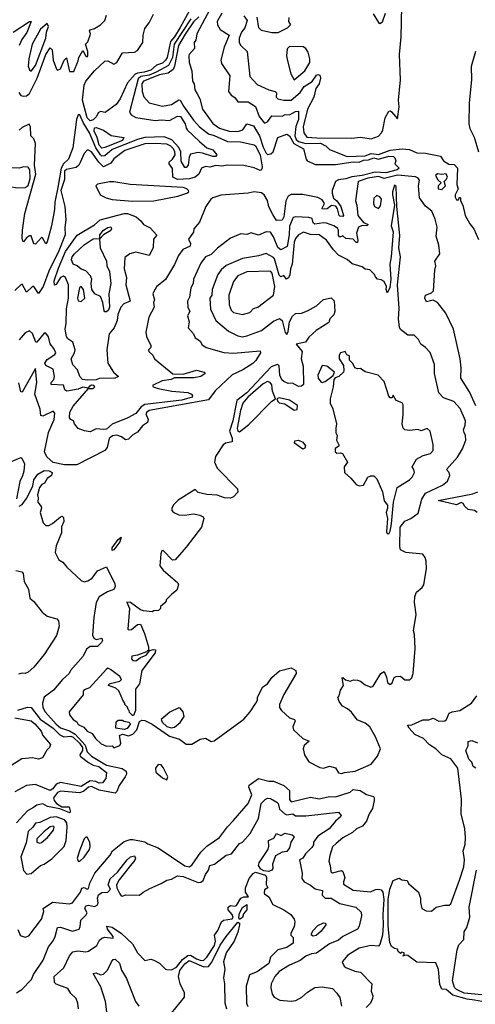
# Model space of a CAD drawing. Extents: x 1995148 to 2088947, y 769131 to 906009.
# Tile 113 of 256: x 2041148 to 2044231, y 785827 to 792490. Entities that reach past the tile are written whole.
import ezdxf

# ---------------------------------------------------------------- set-up
doc = ezdxf.new("R2010")
doc.units = 0

msp = doc.modelspace()

# ---------------------------------------------------------------- linework, layer by layer
at = {"layer": '0CON05XD'}
for points in [[(2042665, 792515.8), (2042687.1, 792485), (2042670.9, 792435), (2042648.1, 792405), (2042634.5, 792364.5), (2042633.3, 792335), (2042645, 792316), (2042687.5, 792275), (2042705.8, 792105.8), (2042755, 792050.8), (2042834, 792016), (2042877.5, 792005), (2042886.7, 791995), (2042882.9, 791965), (2042895.5, 791955.5), (2042935, 791944.5), (2042985, 791946.4), (2043045, 791997.1), (2043072.1, 792037.9), (2043127.6, 792072.4), (2043157.5, 792115), (2043165, 792120), (2043180, 792115), (2043183.8, 792095), (2043174.2, 792055.8), (2043151.2, 792025), (2043137.5, 791965), (2043095.8, 791885), (2043066.2, 791765), (2043072, 791725), (2043091.2, 791695), (2043158.8, 791691.2), (2043395, 791688), (2043455, 791695.5), (2043525.6, 791684.4), (2043575, 791701.2), (2043595.8, 791725), (2043605.7, 791745), (2043622, 791825), (2043645, 791870), (2043655, 791873.3), (2043665, 791867.5), (2043705, 791820), (2043715, 791900), (2043710.5, 791945), (2043723.9, 792083.9), (2043718.7, 792255), (2043730.2, 792375), (2043735.7, 792685)], [(2042470.4, 792629.6), (2042346, 792395), (2042339.3, 792350.7), (2042330, 792335), (2042330.8, 792295), (2042294.5, 792255.5), (2042292, 792245), (2042295, 792200), (2042312.5, 792145), (2042316.7, 792075), (2042328.8, 792055), (2042334.2, 792014.2), (2042348.6, 791988.6), (2042368, 791955), (2042384.2, 791885), (2042455, 791786.7), (2042501.2, 791755), (2042565.9, 791735.9), (2042625, 791733), (2042657.9, 791745), (2042685, 791785.8), (2042731.3, 791771.3), (2042772, 791705), (2042795, 791627.1), (2042815, 791586), (2042825, 791577.5), (2042848.3, 791581.7), (2042863.2, 791596.8), (2042895, 791691.9), (2042955, 791715.8), (2042975, 791704.2), (2043002.8, 791652.8), (2043069.2, 791615), (2043085.7, 791545.7), (2043094, 791535), (2043150.6, 791510.6), (2043285, 791509.3), (2043405, 791529.1), (2043445, 791525.3), (2043475, 791539.1), (2043508.3, 791541.7), (2043544.6, 791555.4), (2043575, 791546.5), (2043646.5, 791566.5), (2043677.5, 791565), (2043687.5, 791555), (2043692.5, 791535), (2043687.5, 791515), (2043716.7, 791485), (2043702.5, 791475), (2043625, 791454.3), (2043552.8, 791457.2), (2043465.7, 791435), (2043395, 791427.5), (2043355, 791414), (2043305, 791406.4), (2043285.6, 791395), (2043263.1, 791335), (2043263.3, 791315), (2043272.2, 791282.2), (2043295, 791263.1), (2043320.4, 791225), (2043340, 791165), (2043335, 791158.8), (2043315, 791159.4), (2043310.9, 791165), (2043299.7, 791209.7), (2043287.3, 791227.3), (2043257.6, 791232.4), (2043229.4, 791210.6), (2043198, 791208), (2043194.6, 791215), (2043210.4, 791245), (2043195, 791270), (2043165, 791286), (2043065, 791307.5), (2042985, 791307.5), (2042965, 791296.2), (2042949.1, 791265), (2042935, 791156.7), (2042925, 791134), (2042885, 791130), (2042860.5, 791170.5)], [(2042308.6, 792571.4), (2042235, 792436.9), (2042195, 792373.1), (2042168.1, 792341.9), (2042145.2, 792235), (2042134.6, 792215), (2042115, 792196), (2042075, 792182.7), (2042035, 792149.5), (2041991.4, 792135), (2041945, 792128.5), (2041929.8, 792120.2), (2041877.4, 792062.6), (2041828.9, 791955), (2041801.1, 791915), (2041727.3, 791862.7), (2041695, 791868.5), (2041678.8, 791858.8), (2041668.1, 791835), (2041645, 791812.2), (2041625, 791806.2)], [(2041105, 792405.4), (2041215, 792478), (2041225, 792477.5), (2041196.4, 792403.6), (2041163.4, 792356.6), (2041144.7, 792315.3)], [(2042360.1, 792509.9), (2042325, 792474.7), (2042267.5, 792392.5), (2042222, 792315), (2042196.6, 792175), (2042187.2, 792152.8), (2042152.4, 792127.6), (2042095, 792115.8), (2041985, 792073.8), (2041975.3, 792055), (2041977.8, 792005), (2041988.8, 791968.8), (2042025, 791927.1), (2042115, 791904.6), (2042175, 791916.2), (2042225, 791947.3), (2042235, 791946.4), (2042256.9, 791905), (2042325, 791809.6), (2042365.9, 791765.9), (2042425, 791717.5), (2042465, 791706.8), (2042555, 791665.6), (2042643.4, 791663.4), (2042735, 791643.1), (2042745, 791635.6), (2042775.9, 791575), (2042789, 791495), (2042785.2, 791474.8), (2042775, 791468.9), (2042735, 791488.2), (2042665, 791502.5), (2042555.5, 791505.5), (2042515, 791498.5), (2042475, 791502.1), (2042435, 791492.7), (2042404.6, 791495.4), (2042378, 791485), (2042360.8, 791445), (2042336.6, 791423.4), (2042297.6, 791412.4), (2042215, 791408.9), (2042185.6, 791425), (2042182.4, 791482.4), (2042159.2, 791515), (2042159.2, 791525), (2042183.2, 791546.8), (2042199.5, 791575), (2042199.2, 791595), (2042189.4, 791615), (2042170, 791635), (2042145, 791647.2), (2042065, 791651.8), (2041995, 791650.8), (2041860.8, 791605), (2041785, 791549.2), (2041765, 791520), (2041715.6, 791494.4), (2041684.8, 791524.8), (2041635, 791596.7), (2041615, 791607.5), (2041605, 791606), (2041585, 791584), (2041557.5, 791522.5), (2041548.1, 791505), (2041529.6, 791490.4), (2041465, 791475.8), (2041452.4, 791465), (2041450.7, 791409.3), (2041427.6, 791335), (2041453.8, 791225), (2041460, 791135), (2041453.6, 791083.6), (2041456.2, 791035), (2041413.8, 790925), (2041345, 790788.8), (2041306.4, 790685), (2041275, 790637.5), (2041245, 790683.3), (2041235, 790683.3), (2041195, 790646.7), (2041165, 790700), (2041155, 790696.7), (2041115, 790656.7)], [(2041141.7, 791998.3), (2041155, 791976.2), (2041171.7, 791971.7), (2041195, 791974.4), (2041215, 791989.5), (2041266.5, 792093.5), (2041326.1, 792255), (2041355, 792300), (2041367, 792287), (2041374, 792215), (2041397.5, 792155), (2041405, 792147.5), (2041425, 792156.7), (2041448.8, 792215), (2041465, 792232.5), (2041485, 792140), (2041515, 792140), (2041545, 792212.5), (2041548.6, 792235), (2041575, 792282.5), (2041595, 792242.5), (2041605, 792237.5), (2041608.8, 792245), (2041610, 792275), (2041593.3, 792325), (2041608.9, 792341.1), (2041625.8, 792385), (2041628, 792395), (2041620, 792415), (2041625, 792421.2), (2041655, 792429.4), (2041694.4, 792455.6), (2041723.8, 792485), (2041735, 792520)], [(2042305.5, 792495), (2042250.6, 792409.4), (2042193.8, 792325), (2042182.7, 792235), (2042155, 792179.4), (2042072.9, 792135), (2042025, 792115.4), (2041969.1, 792105), (2041950.1, 792089.9), (2041891.4, 791865), (2041902, 791845), (2041935, 791827.3), (2042065, 791807.9), (2042105, 791811.5), (2042163.1, 791806.9), (2042215, 791836.5), (2042235.4, 791835.4), (2042268.2, 791785), (2042273.8, 791755), (2042281.9, 791745), (2042364.7, 791664.7), (2042415, 791623.3), (2042455, 791608.6), (2042483.3, 791575), (2042472.5, 791565), (2042455, 791564.5), (2042385, 791586.8), (2042355, 791590.4), (2042305, 791579.1), (2042295, 791560), (2042288.8, 791505), (2042275, 791490.6), (2042265, 791490.8), (2042241.7, 791531.7), (2042238.7, 791595), (2042226.1, 791626.1), (2042177.7, 791677.7), (2042125, 791698.1), (2041995, 791692), (2041945, 791680.2), (2041775, 791612), (2041725, 791569), (2041705, 791567.4), (2041694.3, 791575), (2041663.5, 791623.5), (2041621.2, 791725), (2041577.2, 791795), (2041555, 791846.2), (2041545, 791846.7), (2041532.2, 791815), (2041507.1, 791622.9), (2041479.6, 791545), (2041445, 791514.2), (2041428.6, 791485), (2041405.4, 791355), (2041385.2, 791255), (2041384.1, 791205.9), (2041364.7, 791095), (2041335, 790986.7), (2041325, 790973.3), (2041305, 791010), (2041295, 791016.7), (2041255, 790970), (2041245, 790973.3), (2041225, 791026.7), (2041215, 791026.7), (2041195, 791013.3), (2041175, 790987.5), (2041170.7, 790990.7), (2041164.5, 791014.5), (2041166.4, 791066.4), (2041182.3, 791177.7), (2041258, 791445), (2041247.6, 791505), (2041255, 791652.5), (2041245, 791683.3), (2041223.8, 791705), (2041220.8, 791765), (2041212.5, 791782.5), (2041165, 791760.8), (2041145, 791742.9)], [(2041625, 791806.2), (2041605.2, 791825.2), (2041574.3, 791944.3), (2041585, 792046.7), (2041595, 792074.3), (2041655, 792143.3), (2041725, 792210), (2041745, 792211.9), (2041785, 792188.1), (2041805, 792200.6), (2041843.9, 792266.1), (2041925, 792269.4), (2041945, 792281.4), (2041982.2, 792335), (2041983.3, 792385), (2041995, 792431.2), (2042025, 792469.2), (2042052.9, 792527.1)], [(2042515.9, 792535), (2042485, 792476.7), (2042485.8, 792455), (2042505, 792424), (2042565.6, 792385), (2042532.2, 792305), (2042508.2, 792215), (2042513, 792193), (2042569.1, 792109.1), (2042561.2, 792005), (2042580.3, 791980.3), (2042605, 791962.5), (2042625, 791933.8), (2042695, 791934.2), (2042745, 791903.3), (2042767.7, 791835), (2042805, 791790), (2042825, 791798.8), (2042855, 791840), (2042923.5, 791836.5), (2042945, 791849.2), (2042975, 791845.6), (2043015, 791868.6), (2043035, 791870), (2043034, 791815), (2043016.1, 791766.1), (2043010.3, 791705), (2043019.1, 791679.1), (2043034.7, 791665), (2043085, 791652.1), (2043182.9, 791655), (2043222, 791635), (2043245, 791612.5), (2043365, 791563.6), (2043485, 791568.9), (2043526.6, 791583.4), (2043575, 791578.4), (2043655, 791607.6), (2043735.9, 791615.9), (2043785, 791610.8), (2043835, 791589.2), (2043895, 791587.5), (2043995, 791566), (2044016.2, 791535), (2044052.5, 791512.5), (2044088.9, 791508.9), (2044109.6, 791485), (2044107.1, 791375), (2044115.8, 791344.2), (2044094.3, 791305), (2044095, 791290), (2044105, 791270), (2044118.3, 791271.7), (2044125, 791290), (2044130, 791285), (2044130, 791265), (2044147.5, 791235), (2044163.3, 791165), (2044195, 791107.5), (2044221.2, 791075), (2044251.7, 791001.7)], [(2042970, 792505), (2042967.7, 792477.7), (2042980, 792455), (2042957.7, 792432.3), (2042895, 792401.2), (2042855, 792401.2), (2042785, 792415.8), (2042765.8, 792435), (2042755, 792506)], [(2043540.5, 792530.5), (2043575, 792470), (2043585, 792463.3)], [(2043585, 792463.3), (2043603.3, 792475), (2043622.5, 792535)], [(2041225, 792142), (2041255, 792180.6), (2041326.1, 792365), (2041329.4, 792405), (2041343.6, 792445), (2041335, 792464.3), (2041289.2, 792425), (2041232.7, 792325), (2041209.5, 792225), (2041205.8, 792175.8), (2041215, 792150), (2041225, 792142)], [(2043005, 792082), (2043076.8, 792143.2), (2043110.6, 792199.4), (2043112.5, 792225), (2043101.3, 792271.3), (2043085.5, 792295.5), (2043065.5, 792305.5), (2042975, 792308), (2042957.2, 792292.8), (2042954.5, 792245.5), (2042960.7, 792210.7), (2042983.9, 792123.9), (2043005, 792082)], [(2044233.1, 792275), (2044203.2, 792173.2), (2044206.3, 792086.3), (2044190, 791925), (2044188.2, 791785), (2044195, 791753.3), (2044224, 791695), (2044251.9, 791595)], [(2041705, 791621.6), (2041685, 791640.3), (2041672.6, 791692.6), (2041652.4, 791735), (2041655, 791758.1), (2041665, 791761.5), (2041715, 791742.2), (2041766.6, 791706.6), (2041853.3, 791693.3), (2041845, 791673.4), (2041725, 791624.2), (2041705, 791621.6)], [(2041131.2, 791351.2), (2041185, 791354.1), (2041205, 791367.3), (2041218.9, 791415), (2041216.8, 791475), (2041205, 791492.5), (2041176.2, 791493.8), (2041145, 791484.4), (2041045, 791487.5), (2041025, 791472.5), (2040985, 791468.8), (2040953.3, 791455), (2040957.5, 791445), (2040996.2, 791426.2), (2041025, 791392.5), (2041059.5, 791379.5), (2041085, 791361.9), (2041131.2, 791351.2)], [(2044235, 789876.7), (2044192.5, 789972.5), (2044134.3, 790065), (2044135.8, 790134.2), (2044129.2, 790195), (2044084, 790395), (2044031.2, 790505), (2043975, 790576.7), (2043945, 790592.5), (2043901.7, 790581.7), (2043889.2, 790605), (2043894.2, 790625.8), (2043935, 790641.2), (2043948.8, 790655), (2043956.7, 790795), (2043963.3, 790825), (2043956.2, 790855), (2043991.2, 790905), (2043984, 790965), (2043965.9, 791024.1), (2043974, 791085), (2043960.5, 791140.5), (2043937.5, 791195), (2043895, 791227.5), (2043853.3, 791285), (2043847.5, 791365), (2043852.5, 791405), (2043845, 791417.5), (2043826.7, 791426.7), (2043705, 791437.9), (2043615, 791415.9), (2043575, 791427.9), (2043505, 791417.4), (2043438, 791395), (2043420.8, 791265), (2043430, 791235), (2043436.7, 791165), (2043475, 791118.2), (2043505.7, 791105), (2043496.7, 791095), (2043466.7, 791096.7), (2043441.1, 791085), (2043426.2, 791045), (2043437.1, 790997.1), (2043435, 790982.2), (2043425, 790983.2), (2043405.3, 791005.3), (2043355, 791009.4), (2043335, 791027.9), (2043315, 791019.2), (2043305, 791030), (2043305.5, 791065.5), (2043299.3, 791079.3), (2043275, 791094.3), (2043223.4, 791113.4), (2043205, 791114.5), (2043145, 791106.2), (2043134.7, 791114.7), (2043127.1, 791145), (2043105, 791152.2), (2043015, 791156.2), (2042999.1, 791150.9), (2042975, 791092), (2042972.7, 791035), (2042957.8, 790955), (2042915, 790932), (2042895, 790948.6), (2042865, 791020.6), (2042845, 791052), (2042815, 791053.8), (2042765, 791032.5), (2042715, 791046.7), (2042685, 791036.7), (2042645, 791040), (2042575, 791011.2), (2042487, 790943), (2042445, 790901.2), (2042405, 790886), (2042375, 790841.2), (2042324.3, 790735), (2042322.5, 790705), (2042306, 790675), (2042296.8, 790613.2), (2042283.8, 790585), (2042285.7, 790545), (2042299.4, 790515), (2042284, 790485), (2042294.2, 790445), (2042288.8, 790405), (2042323.3, 790365), (2042335.9, 790335.9), (2042357.5, 790322.5), (2042372.3, 790312.3), (2042381.7, 790291.7), (2042410.5, 790270.5), (2042528.7, 790238.7), (2042595, 790233.6), (2042775, 790248.8), (2042777.8, 790235), (2042745.5, 790184.5), (2042725, 790164), (2042658.7, 790121.3), (2042585, 790087.3), (2042471.5, 789978.5), (2042425, 789917.3), (2042023.8, 789845), (2042008.8, 789835), (2042002, 789822), (2042016.7, 789785), (2042012.5, 789765), (2041978.3, 789741.7), (2041945, 789697.5), (2041915, 789680), (2041885, 789651.2), (2041865, 789647.5), (2041838.1, 789668.1), (2041805, 789679), (2041777.1, 789672.9), (2041752.8, 789655), (2041739.8, 789595), (2041725, 789575.4), (2041535, 789476.7), (2041452.3, 789477.7), (2041375, 789494), (2041331.1, 789531.1), (2041315.5, 789565), (2041343.3, 789696.7), (2041381.1, 789785), (2041387.1, 789827.1), (2041375, 789840), (2041305, 789806), (2041291.4, 789811.4), (2041286, 789855), (2041250, 789955), (2041264.3, 790035.7), (2041255, 790130), (2041165, 789970), (2041155, 789972.5), (2041141.7, 790031.7)], [(2044005, 791340), (2044030, 791365), (2044020, 791395), (2044035, 791407.5), (2044043.3, 791425), (2044035, 791446.7), (2044005, 791442.5), (2043975, 791446.7), (2043962.5, 791435), (2043977, 791407), (2044000, 791385), (2043980, 791365), (2043980, 791345), (2044005, 791340)], [(2043325, 787388), (2043345, 787394.4), (2043419.2, 787405), (2043527.3, 787452.7), (2043568.8, 787505), (2043588.8, 787555), (2043556.8, 787636.8), (2043517.5, 787705), (2043485, 787730), (2043432.1, 787752.1), (2043393.9, 787803.9), (2043366.7, 787826.7), (2043333.6, 787843.6), (2043310, 787875), (2043300, 787905), (2043310, 787915), (2043318.3, 787951.7), (2043340, 787985), (2043330, 788035), (2043335, 788037.5), (2043353, 788023), (2043383.9, 788013.9), (2043407, 788023), (2043435, 788020), (2043455, 788013.3), (2043485, 787988.8), (2043525, 787972.5), (2043540.7, 787979.3), (2043591.2, 788065), (2043615, 788080), (2043631.2, 788041.2), (2043638.1, 788005), (2043655, 787992), (2043668.1, 788001.9), (2043681.9, 788038.1), (2043695, 788046), (2043725, 788046.2), (2043755, 788021.4), (2043787.4, 788022.6), (2043800.8, 788035), (2043810.5, 788065), (2043824.6, 788235.4), (2043818.9, 788328.9), (2043813.5, 788355), (2043830, 788465), (2043820, 788545), (2043822.8, 788587.2), (2043833.5, 788615), (2043872.2, 788647.8), (2043882.5, 788665), (2043900.4, 788775), (2043898.4, 788825), (2043891.1, 788851.1), (2043875, 788874), (2043760, 788885), (2043725, 788903.3), (2043720, 788925), (2043722.9, 789055), (2043753.2, 789096.8), (2043795, 789113.8), (2043845, 789150), (2043869.7, 789245), (2043894.2, 789285.8), (2044009.7, 789340.3), (2044044.1, 789365.9), (2044058.8, 789405), (2044053.8, 789425), (2044036.2, 789445), (2044111.3, 789528.7), (2044144.2, 789585), (2044166.9, 789645), (2044164.3, 789675), (2044155.5, 789695.5), (2044151.4, 789715), (2044162.5, 789745), (2044164, 789775), (2044127.8, 789857.8), (2044085.4, 789905.4), (2044015, 789932), (2043984, 789965), (2043954, 790095), (2043955.9, 790155.9), (2043925, 790237.5), (2043895, 790272.5), (2043862.5, 790295), (2043846.7, 790325), (2043817.5, 790355), (2043773.9, 790353.9), (2043725, 790393.8), (2043719.3, 790409.3), (2043711.9, 790465), (2043715.4, 790534.6), (2043705.8, 790695), (2043724.6, 790885), (2043713.9, 790945), (2043720.3, 791030.3), (2043700, 791225), (2043695, 791360), (2043685, 791370), (2043670, 791325), (2043670, 791305), (2043684, 791235), (2043661.9, 791095), (2043675.6, 791055), (2043662.5, 790885), (2043652, 790835), (2043660.6, 790735), (2043653.3, 790675), (2043635, 790642.5), (2043627.5, 790665), (2043630, 790685), (2043615, 790717.5), (2043595, 790730), (2043570, 790735), (2043555, 790750), (2043550, 790765), (2043517, 790797), (2043485, 790802.5), (2043465, 790816.7), (2043398.3, 790838.3), (2043365, 790866.7), (2043305, 790896), (2043271.4, 790931.4), (2043225, 790997.5), (2043175, 791033.6), (2043115, 791037.2), (2043068.1, 791051.9), (2043035.8, 791035), (2043015, 791008.1), (2043005.8, 790985), (2042991.7, 790835), (2042981.2, 790805), (2042976.7, 790763.3), (2042966.7, 790743.3), (2042953.8, 790733.8), (2042935, 790759.2), (2042915, 790750), (2042905, 790760), (2042895, 790792), (2042872.1, 790872.1), (2042865, 790881.5), (2042815, 790906.9), (2042765, 790892.5), (2042655, 790874.3), (2042545, 790826.9), (2042512.6, 790797.4), (2042488.9, 790765), (2042450.8, 790665), (2042448, 790625), (2042433.8, 790605), (2042440.3, 790530.3), (2042475, 790453.8), (2042561.3, 790381.3), (2042625, 790350), (2042655, 790344.5), (2042685, 790350), (2042785, 790387.5), (2042865, 790449.4), (2042907.1, 790467.1), (2042924.2, 790454.2), (2042943.6, 790373.6), (2042955, 790360), (2042965, 790380), (2042973.3, 790445), (2042995, 790482.9), (2043015, 790501.2), (2043055, 790504.2), (2043095, 790518.6), (2043155.7, 790554.3), (2043205, 790596.2), (2043255, 790607.5), (2043277, 790587), (2043280, 790515), (2043275, 790492.5), (2043247.5, 790465), (2043239.3, 790440.7), (2043154.5, 790385.5), (2043105, 790341.2), (2043081.4, 790308.6), (2043020, 790295), (2043060, 790245), (2043054, 790195), (2043065.7, 790145), (2043068.3, 790021.7), (2043055, 790010.8), (2043035, 790008.6), (2042995, 790030), (2042965, 790028.6), (2042935, 790042.5), (2042922.9, 790052.9), (2042908.9, 790085), (2042905, 790148), (2042895, 790155.6), (2042885, 790154.4), (2042849.9, 790140.1), (2042685.2, 789965), (2042616.5, 789913.5), (2042590, 789775), (2042567, 789705), (2042585, 789656.9), (2042585, 789633.1), (2042540, 789625), (2042525, 789612.5), (2042474.2, 789535), (2042465.8, 789495), (2042485.4, 789455), (2042622.5, 789315), (2042625, 789292.5), (2042595, 789262), (2042575, 789251.2), (2042535, 789253.3), (2042485, 789272.5), (2042415, 789277.5), (2042355, 789290), (2042335, 789310), (2042221.7, 789238.3), (2042190.7, 789209.3), (2042177.5, 789185), (2042178.3, 789168.3), (2042187, 789157), (2042225, 789140), (2042265, 789137.5), (2042325, 789146.7), (2042367, 789137), (2042390, 789125), (2042393.3, 789113.3), (2042378, 789055), (2042275, 788920), (2042200, 788835), (2042181.7, 788831.7), (2042118.3, 788898.3), (2042110, 788895), (2042102.5, 788875), (2042097.5, 788795), (2042120, 788765), (2042218, 788678), (2042223.3, 788665), (2042210.7, 788629.3), (2042175, 788600), (2042140, 788565), (2042140, 788555), (2042128.3, 788541.7), (2042101.7, 788518.3), (2042100, 788505), (2042088.3, 788491.7), (2042055, 788490), (2042045, 788482.5), (2041985, 788488.8), (2041965, 788496.7), (2041897.5, 788545), (2041873, 788547), (2041891.2, 788505), (2041880, 788365), (2041885, 788360), (2041905, 788362.5), (2041945, 788397.5), (2041965, 788400), (2041992.5, 788335), (2042020, 788245), (2042020, 788225), (2042007.5, 788212.5), (2041945, 788188.8), (2041906.4, 788183.6), (2041903.8, 788165), (2041915, 788153.8), (2041935, 788150), (2041965, 788173.8), (2042005, 788190), (2042030, 788220), (2042051.7, 788228.3), (2042066.2, 788225), (2042064, 788205), (2041975.6, 788085), (2041958.1, 787995), (2041931.2, 787958.8), (2041932.5, 787815), (2041918.3, 787781.7), (2041911.7, 787781.7), (2041891.7, 787801.7), (2041890, 787815), (2041881.7, 787821.7), (2041878.3, 787838.3), (2041860, 787855), (2041860, 787865), (2041850, 787875), (2041818.3, 787948.3), (2041800, 787965), (2041750, 787985), (2041754.1, 787995.9), (2041825, 788014), (2041838, 788025), (2041825.8, 788045), (2041763.2, 788093.2), (2041745, 788100.8), (2041736.2, 788095), (2041621.8, 787968.2), (2041584.6, 787955), (2041578, 787945), (2041578.8, 787921.2), (2041483.3, 787805), (2041486.2, 787785), (2041510, 787755), (2041535, 787738.8), (2041545, 787720), (2041581.8, 787701.8), (2041605, 787674.4), (2041638.9, 787658.9), (2041661.4, 787625), (2041699.4, 787589.4), (2041735, 787574.2), (2041775, 787576.2), (2041785, 787563.3), (2041825, 787578), (2041832, 787595), (2041823.3, 787646.7), (2041845, 787653.8), (2041885, 787643.1), (2041915, 787654.3), (2041941.2, 787685), (2041959.3, 787740.7), (2041975, 787748.8), (2041995, 787746.2), (2042045, 787723.3), (2042160.9, 787640.9), (2042230.7, 787620.7), (2042275, 787586.2), (2042313.3, 787586.7), (2042369.1, 787620.9), (2042405, 787628.8), (2042445, 787606.2), (2042465, 787610), (2042665, 787755.7), (2042707.1, 787805), (2042746.7, 787865), (2042757.5, 787885), (2042757.5, 787905), (2042793.8, 787975), (2042824.7, 787995.3), (2042855, 788038.6), (2042906.4, 788083.6), (2042985, 788104), (2043015.7, 788085.7), (2043018.8, 788065), (2042935, 787922.5), (2042906, 787855), (2042906.2, 787835), (2042918.8, 787815), (2042973.8, 787765), (2043007.5, 787755), (2043011.2, 787745), (2042996.5, 787705), (2043000.6, 787685), (2043065, 787625.7), (2043107.5, 787607.5), (2043072.2, 787577.8), (2043066.7, 787555), (2043075.2, 787515.2), (2043105, 787467.5), (2043178.8, 787428.8), (2043205, 787425.8), (2043245, 787438.6), (2043285, 787426.2), (2043305, 787392), (2043325, 787388)], [(2041911.2, 791261.2), (2042055, 791264.7), (2042218, 791295), (2042280, 791315), (2042292.5, 791325), (2042290, 791335), (2042280, 791345), (2042255, 791353.3), (2041895, 791374.2), (2041785, 791393.8), (2041755, 791393.8), (2041675, 791376.2), (2041662.5, 791365), (2041692.5, 791305), (2041733.4, 791283.4), (2041773, 791273), (2041911.2, 791261.2)], [(2042860.5, 791170.5), (2042833.9, 791223.9), (2042825, 791265.7), (2042803.3, 791305), (2042785, 791317.7), (2042735, 791325.3), (2042695, 791316.1), (2042508.2, 791301.8), (2042455, 791285.5), (2042441.4, 791275), (2042408, 791225), (2042365, 791120), (2042326.2, 791075), (2042325, 791052.5), (2042290, 791005), (2042303.3, 790975), (2042302.9, 790957.1), (2042252, 790935), (2042223.8, 790895), (2042195, 790832.5), (2042135, 790732.5), (2042075, 790682.5), (2042055, 790650), (2042050, 790635), (2042060, 790595), (2042054, 790575), (2042058, 790545), (2042022.7, 790477.3), (2042001.2, 790375), (2042006.7, 790345), (2042036.2, 790285), (2042035, 790272.5), (2042020, 790255), (2042022.5, 790245), (2042049.4, 790219.4), (2042060, 790195), (2042185, 790093.3), (2042255, 790091.2), (2042345, 790119.2), (2042397.5, 790105), (2042402.5, 790095), (2042375, 790074.6), (2042326.4, 790066.4), (2042195, 790066.2), (2042172.5, 790055), (2042112.5, 790045), (2042047.5, 790015), (2042052.5, 790005), (2042085, 789993.1), (2042177.5, 789975), (2042286.6, 789966.6), (2042310, 789955), (2042318.6, 789945), (2042315.6, 789935), (2042245, 789915.7), (2041995, 789886.7), (2041970.3, 789869.7), (2041935, 789824.5), (2041880, 789795), (2041775, 789752.5), (2041735, 789719.2), (2041715, 789717.5), (2041665, 789720), (2041625, 789700.8), (2041587.7, 789707.7), (2041545, 789723.3), (2041520, 789755), (2041513.3, 789775), (2041494.2, 789784.2), (2041486.2, 789795), (2041487.1, 789835), (2041510.9, 789875), (2041615, 789994), (2041645, 789994.6), (2041657.1, 790005), (2041650, 790015), (2041635, 790017), (2041615.6, 790005), (2041613.3, 789996.7), (2041575, 790002.5), (2041545, 789990.4), (2041466.8, 789976.8), (2041452.9, 789985), (2041445, 790017.5), (2041360.7, 790020.7), (2041362.3, 790035), (2041380.4, 790055), (2041384.5, 790074.5), (2041374.4, 790125), (2041325, 790150), (2041319.1, 790165), (2041335, 790190), (2041387.1, 790225), (2041391.9, 790235), (2041379.2, 790265), (2041355, 790296.2), (2041344.4, 790344.4), (2041325, 790367.5), (2041315, 790368.8), (2041265, 790308), (2041256.7, 790306.7), (2041235, 790366.7), (2041215, 790383.3), (2041185, 790371.2), (2041145, 790322.5)], [(2043575, 791212), (2043590.5, 791229.5), (2043596, 791275), (2043585, 791291.2), (2043565, 791300), (2043545, 791282.5), (2043542, 791245), (2043548, 791225), (2043575, 791212)], [(2041605, 790049.6), (2041573.8, 790055), (2041556, 790075), (2041539.8, 790119.8), (2041507.5, 790155), (2041497.5, 790195), (2041520, 790235), (2041522.9, 790255), (2041507.6, 790307.6), (2041475, 790330), (2041465.6, 790345), (2041456.9, 790395), (2041463.8, 790435), (2041464.3, 790534.3), (2041479.5, 790605), (2041478.9, 790695), (2041457.8, 790745), (2041445, 790754.3), (2041424.5, 790745.5), (2041395, 790698.8), (2041385, 790692.5), (2041382.7, 790722.7), (2041410.9, 790809.1), (2041458, 790922), (2041538.1, 791031.9), (2041655, 791101.5), (2041693.4, 791136.6), (2041855, 791178.2), (2041877.9, 791177.9), (2041936.7, 791155), (2041967.7, 791127.7), (2041985, 791103.3), (2042030.6, 791080.6), (2042077.3, 791032.7), (2042054.2, 791005), (2042052, 790945), (2042025, 790893.3), (2041933.2, 790916.8), (2041894.4, 790905.6), (2041860.5, 790879.5), (2041855.7, 790804.3), (2041871.5, 790745), (2041865.7, 790695), (2041895.5, 790585), (2041853.6, 790566.4), (2041833.6, 790545), (2041812.7, 790495), (2041807.6, 790455), (2041787.3, 790405), (2041754.5, 790365), (2041737.8, 790255), (2041745.7, 790165), (2041782, 790105), (2041816.2, 790075), (2041792.5, 790065), (2041685, 790060.8), (2041665, 790053.2), (2041605, 790049.6)], [(2041725, 790512), (2041720, 790520), (2041710.8, 790575), (2041696.2, 790616.2), (2041656.6, 790635), (2041635.6, 790665), (2041631.3, 790705), (2041636.5, 790735), (2041627.1, 790757.1), (2041595, 790790), (2041565, 790800.8), (2041536.2, 790825), (2041510.8, 790835), (2041499.1, 790865), (2041504.2, 790885), (2041518.9, 790905), (2041585, 790966.2), (2041645, 791006.2), (2041690, 791010), (2041689.5, 791035), (2041714.5, 791065), (2041745, 791084.6), (2041765, 791088.1), (2041770.6, 791075), (2041765, 791064.3), (2041716.2, 791035), (2041687.5, 791005), (2041691.9, 790945), (2041735.9, 790855.9), (2041739.1, 790825), (2041755.5, 790785), (2041765.5, 790705), (2041750.6, 790635), (2041756.4, 790545), (2041749.4, 790525), (2041735, 790513.1), (2041725, 790512)], [(2042655, 790494.2), (2042705, 790508), (2042731.2, 790535), (2042758.8, 790545), (2042865, 790626.2), (2042875.2, 790685), (2042856.5, 790775), (2042845, 790788.9), (2042685, 790783.6), (2042625, 790757.1), (2042595, 790719.2), (2042562.9, 790625), (2042565, 790560), (2042578.6, 790525), (2042595, 790507.5), (2042655, 790494.2)], [(2041565, 790583.1), (2041590, 790605), (2041579.2, 790665), (2041565, 790683.8), (2041552.2, 790675), (2041538.8, 790605), (2041545, 790588.1), (2041565, 790583.1)], [(2043645, 789010), (2043655, 789027.5), (2043665, 789077.5), (2043677.5, 789225), (2043702.5, 789325), (2043785, 789376.7), (2043803.3, 789395), (2043820, 789425), (2043815.9, 789445.9), (2043803.3, 789465), (2043833.3, 789515), (2043878.5, 789541.5), (2043928.8, 789555), (2043945.7, 789575), (2043946, 789615), (2043926.2, 789705), (2043905, 789723.3), (2043865, 789707.5), (2043845, 789716.2), (2043785, 789708.8), (2043754.1, 789714.1), (2043743.8, 789725), (2043736.2, 789755), (2043743.3, 789815), (2043743, 789883), (2043736.4, 789896.4), (2043695, 789912.5), (2043675, 789950), (2043668.3, 789931.7), (2043655, 789930), (2043645, 789942.5), (2043615, 790042.5), (2043573.6, 790083.6), (2043485, 790107.5), (2043455, 790130), (2043435, 790126.2), (2043416.7, 790135), (2043403, 790163), (2043380, 790185), (2043380, 790215), (2043361.7, 790221.7), (2043350, 790245), (2043320, 790235), (2043310.7, 790219.3), (2043310, 790195), (2043338.8, 790148.8), (2043342.5, 790115), (2043340, 790105), (2043307.5, 790075), (2043283.8, 790066.2), (2043273.9, 790056.1), (2043270, 790005), (2043248.8, 789925), (2043250, 789895), (2043266.4, 789856.4), (2043292.5, 789755), (2043287.5, 789725), (2043287.5, 789695), (2043297.5, 789675), (2043292.5, 789645), (2043307, 789613), (2043306.7, 789603.3), (2043282.1, 789587.9), (2043281.9, 789565), (2043295, 789556.9), (2043318.8, 789558.8), (2043333.3, 789553.3), (2043366.7, 789495), (2043343.3, 789465), (2043345.7, 789425), (2043388.1, 789388.1), (2043425, 789343.8), (2043445, 789335.4), (2043475, 789340.6), (2043503.8, 789395), (2043525, 789403.3), (2043545, 789402), (2043565, 789383.8), (2043602.5, 789295), (2043613.6, 789233.6), (2043636, 789205), (2043637.5, 789185), (2043628, 789155), (2043636, 789115), (2043630, 789025), (2043635, 789013.3), (2043645, 789010)], [(2043195, 790035.8), (2043215, 790042), (2043268.8, 790081.2), (2043277.5, 790105), (2043227.5, 790145), (2043195, 790149.4), (2043165.7, 790085), (2043166.9, 790065), (2043185, 790039.2), (2043195, 790035.8)], [(2042635, 789701.5), (2042698.7, 789751.3), (2042855, 789907.5), (2042880, 789925), (2042859.1, 789975), (2042855, 790020), (2042843.8, 790035), (2042825, 790040.6), (2042795, 790025.9), (2042693.1, 789935), (2042657.7, 789895), (2042642.2, 789845), (2042620.3, 789725), (2042623.3, 789705), (2042635, 789701.5)], [(2043005, 789848.1), (2043025, 789851.2), (2043028.9, 789878.9), (2042975, 789914.3), (2042905, 789930), (2042887.5, 789925), (2042894.2, 789905), (2042905, 789896.5), (2042941.3, 789891.3), (2043005, 789848.1)], [(2043065, 789583.3), (2043007.5, 789625), (2043010.5, 789639.5), (2043035, 789643.3), (2043065, 789631.2), (2043081.2, 789605), (2043078.8, 789591.2), (2043065, 789583.3)], [(2041035, 789476.2), (2041155, 789527.5), (2041163.6, 789523.6), (2041180.4, 789485), (2041175.3, 789435), (2041167.7, 789402.3), (2041149.7, 789365), (2041127.1, 789247.1)], [(2041145, 789197.5), (2041165, 789210), (2041195, 789250), (2041237, 789333), (2041245, 789376), (2041270.6, 789415), (2041315, 789439.2), (2041347, 789437), (2041367.5, 789425), (2041362.5, 789405), (2041333.3, 789385), (2041316.4, 789353.6), (2041297.5, 789345), (2041283.3, 789325), (2041268.8, 789275), (2041273.3, 789255), (2041270, 789225), (2041293.8, 789195), (2041295.9, 789184.1), (2041286.7, 789155), (2041306.2, 789085), (2041325, 789066.2), (2041345, 789067.5), (2041369.7, 789080.3), (2041425, 789126.2), (2041435, 789130), (2041445, 789120), (2041446.4, 789093.6), (2041431.7, 789058.3), (2041431.7, 789018.3), (2041395, 788930), (2041387.5, 788885), (2041413.1, 788835), (2041439.5, 788819.5), (2041467.5, 788785), (2041564.8, 788694.8), (2041585, 788685.8), (2041608.6, 788691.4), (2041638.7, 788711.3), (2041675, 788760.8), (2041735, 788787.5), (2041792.2, 788672.2), (2041794.7, 788655), (2041785, 788633.5), (2041742.9, 788617.1), (2041687.1, 788585), (2041666, 788545), (2041650, 788445), (2041641.9, 788325), (2041650, 788305), (2041665, 788295.6), (2041703.8, 788303.8), (2041707.7, 788287.7), (2041702.5, 788275), (2041675, 788248.5), (2041625, 788248), (2041600.5, 788229.5), (2041578.3, 788181.7), (2041492.5, 788085), (2041482.5, 788065), (2041437.5, 788025), (2041377.7, 787952.3), (2041313.3, 787905), (2041303.3, 787865), (2041304.2, 787835), (2041320.6, 787805), (2041395, 787723.3), (2041425, 787697.9), (2041485, 787678), (2041524.1, 787654.1), (2041591.1, 787581.1), (2041604.8, 787534.8), (2041635, 787506), (2041735, 787445.3), (2041842.7, 787422.7), (2041868.8, 787405), (2041870.8, 787385), (2041863.1, 787365), (2041822.3, 787307.7), (2041805, 787265.8), (2041793.6, 787256.4), (2041685, 787276), (2041635, 787300), (2041615, 787296.5), (2041581.3, 787268.7), (2041555, 787258), (2041425, 787268.7), (2041405, 787260.8), (2041376, 787225), (2041381.2, 787205), (2041396.7, 787185), (2041433.8, 787163.8), (2041483, 787163), (2041490, 787135), (2041487, 787123), (2041419.4, 787149.4), (2041335.6, 787165.6), (2041305, 787182.9), (2041265, 787174.3), (2041241.9, 787158.1), (2041200.6, 787135), (2041127.1, 787055)], [(2044244.5, 789154.5), (2044225, 789168.1), (2044183.8, 789175), (2044160, 789195), (2044150, 789215), (2044135, 789222.5), (2044105, 789207.5), (2043980, 789235), (2044215, 789280.4), (2044247.5, 789295)], [(2041775, 788896.7), (2041774.7, 788915), (2041815, 788971.9), (2041835, 788988), (2041825, 788956), (2041785, 788903.1), (2041775, 788896.7)], [(2041121.7, 788761.7), (2041163.6, 788753.6), (2041171.7, 788741.7), (2041178.3, 788688.3), (2041207, 788637), (2041217.5, 788575), (2041243, 788553), (2041300.7, 788480.7), (2041333.6, 788453.6), (2041400, 788435), (2041410.7, 788420.7), (2041416.2, 788385), (2041396.8, 788323.2), (2041315, 788194.5), (2041245, 788109.1), (2041205, 788074.4), (2041185.9, 788065.9), (2041165, 788068.1), (2041139.7, 788060.3)], [(2044276, 785845), (2044225, 785854), (2044175, 785861.6), (2044078.5, 785888.5), (2044035, 785926), (2044005, 785930), (2043991.7, 785961.7), (2043983, 786063), (2043965, 786106.7), (2043835, 786112.5), (2043775, 786156.2), (2043750, 786160), (2043750, 786155), (2043740, 786155), (2043750, 786160), (2043750, 786175), (2043735, 786180), (2043725, 786170), (2043710, 786185), (2043705, 786200), (2043685, 786203.8), (2043665, 786217.5), (2043652.9, 786245), (2043640.6, 786355), (2043642.5, 786535), (2043652.7, 786605), (2043674.6, 786665.4), (2043715, 786680), (2043735, 786668.8), (2043770, 786665), (2043780, 786645), (2043846.2, 786585), (2043860, 786545), (2043860, 786515), (2043870, 786475), (2043898.3, 786458.3), (2043935, 786457.5), (2043966.1, 786483.9), (2044021.7, 786498.3), (2044055, 786498), (2044065, 786506.2), (2044125.8, 786674.2), (2044153.6, 786756.4), (2044157.5, 786805), (2044149.2, 786865), (2044162.1, 786907.9), (2044164.5, 786955), (2044160, 787015), (2044135.7, 787115), (2044137.5, 787215), (2044111.8, 787425), (2044065, 787488.5), (2044004.7, 787514.7), (2043965, 787555.7), (2043922.1, 787582.1), (2043880.8, 787625), (2043822.9, 787652.9), (2043784, 787695), (2043773.3, 787715), (2043802.3, 787717.7), (2043875, 787752.5), (2043917.7, 787752.3), (2043945, 787762.5), (2043985, 787743.8), (2044025, 787746), (2044036, 787755), (2044053.9, 787796.1), (2044075, 787806.7), (2044125.9, 787814.1), (2044205.7, 787864.3), (2044241.2, 787915)], [(2041135, 787818.1), (2041201.6, 787838.4), (2041226.3, 787836.3), (2041287, 787757), (2041373.9, 787695), (2041419.3, 787649.3), (2041446.4, 787636.4), (2041495, 787640.8), (2041509.6, 787635), (2041552.8, 787595), (2041573.3, 787565), (2041572.8, 787545), (2041554.7, 787515), (2041557.5, 787505), (2041615, 787464), (2041645, 787445.3), (2041683.3, 787435), (2041736.8, 787395), (2041732, 787355), (2041708, 787325), (2041685, 787322.8), (2041664.5, 787334.5), (2041625, 787338.6), (2041565, 787299.7), (2041425, 787328.8), (2041395, 787316.1), (2041372.2, 787285), (2041355, 787274), (2041255, 787313.8), (2041193.6, 787306.4), (2041116.1, 787263.9)], [(2042172.9, 787697.1), (2042195, 787701.1), (2042235, 787732.9), (2042260.5, 787775), (2042254.3, 787805), (2042235, 787830), (2042225, 787834), (2042165, 787804.2), (2042106, 787755), (2042112.5, 787735), (2042145, 787707.5), (2042172.9, 787697.1)], [(2041115, 787764.7), (2041226.9, 787745), (2041251.9, 787725), (2041294.2, 787675), (2041306, 787645), (2041356.7, 787585), (2041350, 787565), (2041332.7, 787547.3), (2041302.5, 787495), (2041275, 787486.7), (2041235, 787493.8), (2041162.3, 787487.7), (2041088.8, 787441.2)], [(2041855, 787686.2), (2041800, 787695), (2041801.7, 787738.3), (2041815, 787750), (2041845, 787750), (2041853, 787743), (2041887, 787737), (2041897.5, 787725), (2041875, 787693.8), (2041855, 787686.2)], [(2044233.6, 787423.6), (2044217.5, 787435), (2044207.5, 787465), (2044186.7, 787485), (2044167.5, 787545), (2044183.3, 787575), (2044182.5, 787605), (2044207.5, 787612.5), (2044245, 787596.7)], [(2042145, 787346), (2042150.5, 787365), (2042119, 787429), (2042105, 787447.1), (2042085, 787449.7), (2042066.7, 787425), (2042068.5, 787398.5), (2042115, 787359.4), (2042145, 787346)], [(2041135, 786332.5), (2041150.8, 786295), (2041158.9, 786288.9), (2041185, 786281.8), (2041210.6, 786289.4), (2041296.5, 786403.5), (2041311.4, 786455), (2041307.5, 786475), (2041371.4, 786518.6), (2041485, 786507.1), (2041505, 786514), (2041559.2, 786585), (2041568.3, 786611.7), (2041585, 786616.2), (2041605, 786606.2), (2041615, 786610), (2041623.5, 786646.5), (2041655.7, 786715), (2041761.4, 786835), (2041775.8, 786865), (2041855, 786928.1), (2041895, 786941.9), (2041915, 786941.9), (2041995, 786925.6), (2042015, 786911.9), (2042085.3, 786885.3), (2042265, 786763.2), (2042295, 786756.4), (2042312.3, 786767.7), (2042375, 786856.7), (2042415, 786897.5), (2042500, 786955), (2042555, 787028.1), (2042592.6, 787067.4), (2042695, 787186), (2042718.1, 787245), (2042699.5, 787295), (2042700.5, 787309.5), (2042765, 787353.8), (2042833.6, 787336.4), (2042865, 787336.7), (2042935, 787307.5), (2042974.4, 787274.4), (2042973.7, 787213.7), (2042985, 787197.5), (2043115, 787229.1), (2043175, 787218), (2043245, 787232.5), (2043285, 787231.5), (2043385, 787262.5), (2043405, 787280), (2043452.7, 787272.7), (2043495, 787246.2), (2043543.3, 787233.3), (2043546.7, 787225), (2043547.5, 787205), (2043535, 787152.5), (2043513.8, 787115), (2043496, 787065), (2043468.1, 787031.9), (2043426.2, 787015), (2043400.2, 786989.8), (2043335, 786952.9), (2043288.8, 786915), (2043265, 786893.3), (2043246, 786834), (2043239.1, 786795), (2043249.4, 786765), (2043252.5, 786722.5), (2043265.7, 786715.7), (2043325, 786731.1), (2043334.2, 786725), (2043348.7, 786685), (2043338.2, 786655), (2043339.4, 786639.4), (2043405, 786598.2), (2043522.1, 786587.9), (2043555, 786603.8), (2043575.5, 786605.5), (2043595, 786601.1), (2043605.2, 786585.2), (2043611.5, 786535), (2043605.2, 786435), (2043608.7, 786361.3), (2043603.7, 786295), (2043585, 786231.2), (2043575, 786221.2), (2043525, 786223.8), (2043445, 786206.9), (2043369.7, 786160.3), (2043330, 786115), (2043344.2, 786084.2), (2043355, 786076.2), (2043415, 786050), (2043453.8, 786043.8), (2043530, 785965), (2043526.9, 785915), (2043538, 785885), (2043536.2, 785865), (2043523.1, 785835), (2043492, 785805)], [(2041126.2, 785905), (2041162.4, 785927.6), (2041228, 785995), (2041241.7, 786028.3), (2041307.5, 786125), (2041344, 786215), (2041375, 786256.7), (2041389.2, 786285), (2041405, 786346.2), (2041425, 786349.5), (2041505, 786320.6), (2041550, 786335), (2041557.7, 786352.3), (2041562, 786395), (2041598.5, 786431.5), (2041604.2, 786445), (2041588.2, 786475), (2041595, 786492.5), (2041615, 786496.8), (2041655, 786487.5), (2041673.3, 786496.7), (2041678.4, 786511.6), (2041674, 786545), (2041682, 786568), (2041705, 786584.1), (2041745, 786586.2), (2041761.9, 786605), (2041747.1, 786635), (2041761.4, 786675), (2041809.6, 786720.4), (2041875.8, 786805), (2041898.8, 786825), (2041925, 786830.8), (2041932.5, 786815), (2041928, 786802), (2041889.1, 786755), (2041821.3, 786668.7), (2041804.3, 786635), (2041805.8, 786615), (2041826, 786575), (2041835, 786561.2), (2041845, 786558.8), (2041865, 786566.7), (2041960, 786565), (2041983.9, 786586.1), (2042029.3, 786610.7), (2042105, 786643.3), (2042145, 786667.5), (2042175, 786672.5), (2042215, 786696.7), (2042255, 786690.8), (2042355, 786651.1), (2042375, 786652.9), (2042389.4, 786665), (2042405.4, 786704.6), (2042425.7, 786735), (2042434.6, 786765.4), (2042465.7, 786774.3), (2042545, 786836), (2042582.5, 786845), (2042636.2, 786913.8), (2042655, 786923.8), (2042706.8, 786983.2), (2042764.3, 787085), (2042782.5, 787185), (2042808.3, 787211.7), (2042825, 787220.8), (2042845, 787218.6), (2042887.5, 787195), (2042896.7, 787185), (2042906.6, 787146.6), (2042945, 787112.8), (2042955, 787108.3), (2042996.5, 787116.5), (2043015, 787102.1), (2043085, 787102.3), (2043305, 787127.5), (2043323.3, 787105), (2043320, 787095), (2043284.4, 787065.6), (2043241.9, 787015), (2043165.5, 786964.5), (2043136, 786925), (2043135.6, 786905), (2043125, 786886.9), (2043083.1, 786845), (2043065, 786816), (2043042.5, 786805), (2043059.4, 786715), (2043057, 786677), (2043073.3, 786655), (2043115, 786633.8), (2043147.9, 786607.9), (2043196.1, 786596.1), (2043194.2, 786565), (2043215, 786546), (2043255, 786545.8), (2043315, 786507.8), (2043423.2, 786483.2), (2043459.6, 786449.6), (2043461.8, 786425), (2043445.6, 786355), (2043434.7, 786335.3), (2043335, 786285.4), (2043305, 786261.5), (2043245.7, 786235.7), (2043156.9, 786173.1), (2043122, 786168), (2043085, 786151.4), (2043045, 786122.5), (2042975, 786091.1), (2042905, 786048), (2042874, 786015), (2042850.8, 785965), (2042847.7, 785937.7), (2042855.9, 785895.9), (2042870, 785875), (2042907.5, 785855), (2042985, 785846.9), (2043016.6, 785853.4), (2043056.7, 785875), (2043095, 785908), (2043145, 785939.5), (2043195, 785944.3), (2043265, 785933.8), (2043295, 785903.1), (2043315, 785871.9), (2043325.8, 785815)], [(2041196.7, 786706.7), (2041225, 786712.9), (2041288.8, 786765), (2041315, 786776), (2041365, 786811.1), (2041449.5, 786895), (2041462.9, 786935), (2041468.6, 787025), (2041466.7, 787055), (2041452.5, 787075), (2041395, 787094.8), (2041355, 787090.4), (2041285, 787058.1), (2041255, 787053.5), (2041237.2, 787025), (2041206.5, 786995), (2041191.1, 786918.9), (2041156.7, 786825), (2041175, 786732.5), (2041196.7, 786706.7)], [(2041283.8, 786916.2), (2041295, 786921.2), (2041336.2, 786955), (2041376.2, 787005), (2041382.5, 787025), (2041375, 787032.5), (2041355, 787026.7), (2041313.3, 786995), (2041265, 786946.7), (2041265, 786924.2), (2041283.8, 786916.2)], [(2041545, 786794.2), (2041555, 786795.8), (2041585, 786821.9), (2041620.9, 786875), (2041626.1, 786895), (2041623.6, 786925), (2041605, 786958.6), (2041595, 786958.6), (2041585, 786945.8), (2041555, 786872), (2041538.1, 786815), (2041545, 786794.2)], [(2042835, 786725.4), (2042800.5, 786730.5), (2042780.3, 786740.3), (2042764.7, 786765), (2042769.5, 786785), (2042827.3, 786872.7), (2042833.1, 786895), (2042831.9, 786935), (2042869, 786951), (2042885, 786983.1), (2042915, 786969.5), (2042945, 786983.8), (2042992.7, 786972.7), (2043003.3, 786965), (2043004, 786955), (2042982.5, 786925), (2042974.7, 786885), (2042955, 786861.1), (2042925, 786856.8), (2042878.8, 786831.2), (2042860, 786775), (2042860.7, 786745), (2042855, 786734.5), (2042835, 786725.4)], [(2041546.2, 785795), (2041542.5, 785835), (2041530, 785865), (2041495, 785900), (2041473, 785933), (2041395, 785963.3), (2041383.6, 785973.6), (2041381.2, 786015), (2041446.8, 786073.2), (2041484.5, 786155.5), (2041507.5, 786182.5), (2041540.8, 786189.2), (2041595, 786181.9), (2041613.2, 786186.8), (2041671.2, 786225), (2041689.4, 786260.6), (2041705, 786274), (2041725, 786280), (2041781.2, 786275), (2041781.1, 786285), (2041743.6, 786335), (2041737.5, 786355), (2041775, 786349.2), (2041838.2, 786305), (2041911.1, 786235), (2041945, 786174.4), (2041995, 786122), (2042035, 786132), (2042055, 786125.7), (2042093.8, 786105), (2042134.2, 786064.2), (2042145, 786061.2), (2042175, 786060), (2042208.3, 786078.3), (2042249.8, 786130.2), (2042285, 786156.8), (2042305, 786158.3), (2042345, 786134.1), (2042376.1, 786123.9), (2042395, 786126.2), (2042413.8, 786145), (2042465.7, 786225), (2042473.8, 786255), (2042465.6, 786295), (2042489.2, 786325), (2042513.1, 786385), (2042526.7, 786395), (2042585, 786404.6), (2042591.8, 786415), (2042585.2, 786435), (2042560, 786465), (2042560, 786485), (2042575, 786494.3), (2042605, 786490.2), (2042615, 786494.7), (2042645.7, 786544.3), (2042665, 786553.5), (2042696.7, 786555), (2042676.6, 786585), (2042675.2, 786615), (2042702.1, 786677.9), (2042728.4, 786711.6), (2042745, 786721.6), (2042811.4, 786701.4), (2042817.5, 786685), (2042817.1, 786637.1), (2042827.5, 786615), (2042805, 786601.2), (2042801.7, 786581.7), (2042805, 786573.3), (2042835, 786553.3), (2042862, 786502), (2042935.7, 786465.7), (2042982.5, 786435), (2043005, 786402.5), (2043009.2, 786385), (2043005, 786350), (2042982.7, 786307.3), (2042984, 786295), (2042997.7, 786277.7), (2042999.5, 786240.5), (2042955, 786211.8), (2042895.7, 786194.3), (2042845, 786146.7), (2042835, 786101.9), (2042755, 786047.1), (2042704.3, 786025.7), (2042681.2, 785948.8), (2042682.9, 785835), (2042692.6, 785812.6)], [(2044275, 785890.9), (2044155, 785903), (2044105, 785927.4), (2044090.5, 785940.5), (2044076, 785986), (2044108.8, 786195), (2044120.4, 786229.6), (2044154.5, 786265), (2044155, 786317.5), (2044174.4, 786345.6), (2044193.1, 786416.9), (2044188.9, 786485), (2044239.8, 786735)], [(2042635, 786400), (2042630.3, 786415), (2042635, 786443.8), (2042655, 786480.8), (2042685, 786502.5), (2042684.4, 786465), (2042661.8, 786438.2), (2042655.4, 786415), (2042635, 786400)], [(2042175, 785767.5), (2042263.3, 785875), (2042262.5, 785905), (2042234.2, 785964.2), (2042222.5, 786015), (2042232.1, 786055), (2042265, 786100.5), (2042295, 786124.2), (2042395, 786080.4), (2042425, 786083.4), (2042447.6, 786112.4), (2042505, 786226.7), (2042545, 786285.9), (2042625, 786383.5), (2042635, 786376.2), (2042636.5, 786365), (2042625.3, 786314.7), (2042600.5, 786255), (2042544.8, 786175.2), (2042528.1, 786115), (2042537.1, 786065), (2042528, 786005), (2042534.2, 785965), (2042535.7, 785835.7), (2042548, 785795)], [(2043135, 786287.3), (2043123.9, 786293.9), (2043122.5, 786305), (2043133.2, 786326.8), (2043165, 786359.6), (2043205, 786376.9), (2043217.5, 786375), (2043220, 786365), (2043189.2, 786320.8), (2043155, 786292.1), (2043135, 786287.3)], [(2041739.1, 785775), (2041728.1, 785845), (2041698, 785945), (2041645.8, 786034.2), (2041665, 786038.8), (2041695, 786026), (2041715, 786030), (2041742.3, 786057.7), (2041770.6, 786115), (2041781.2, 786128.8), (2041795, 786131.2), (2041823.5, 786105), (2041837, 786057), (2041871.7, 786001.7), (2041932.9, 785845), (2041953.5, 785813.5)]]:
    msp.add_lwpolyline(points, dxfattribs=at)

doc.saveas('drawing.dxf')
